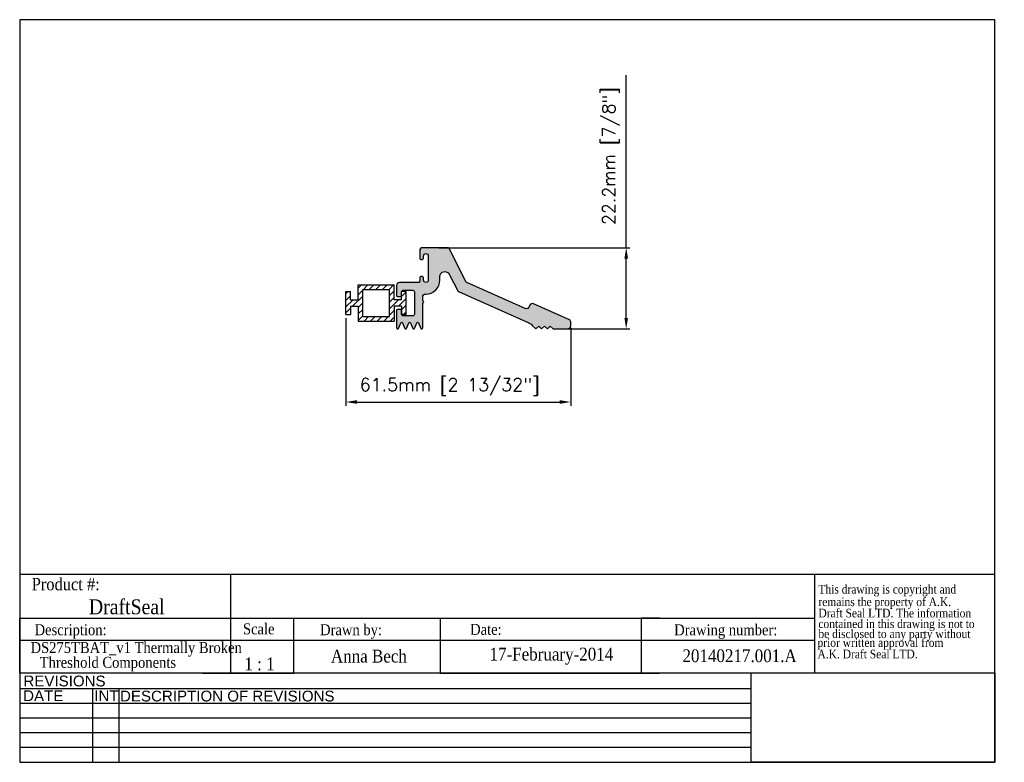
# Model space of a CAD drawing. Header units: millimetres. Extents: x 2362 to 2631, y 15 to 219.
import ezdxf
from ezdxf.enums import TextEntityAlignment as Align

# ---------------------------------------------------------------- set-up
doc = ezdxf.new("R2010")
doc.units = ezdxf.units.MM
doc.header["$MEASUREMENT"] = 0
doc.layers.add('AM_5', color=3, linetype='Continuous', lineweight=25)
doc.layers.add('BORDER', color=7, linetype='Continuous', lineweight=25)
for name, color, linetype in [('Current', 7, 'Continuous'), ('DRAWING', 7, 'Continuous'), ('FRAME', 7, 'Continuous')]:
    doc.layers.add(name, color=color, linetype=linetype)
doc.styles.add('DS GROUP', font='arial.ttf')
doc.styles.get("Standard").update_dxf_attribs({"font": 'ROMANS.SHX'})
doc.styles.add('TAG', font='GARA.TTF')
doc.dimstyles.new('AM_ISO$0', dxfattribs={"dimtxt": 1.5, "dimasz": 1.5, "dimexe": 1, "dimexo": 1, "dimgap": 1.5, "dimtad": 1, "dimdec": 0, "dimdsep": 46, "dimtxsty": 'Standard', "dimcen": 0, "dimclrd": 256, "dimclre": 256, "dimclrt": 2, "dimadec": 0, "dimazin": 2, "dimtp": 0.1, "dimtm": 0.1, "dimtfac": 0.71, "dimtdec": 0, "dimtmove": 0, "dimatfit": 3, "dimfxl": 1, "dimlwd": -1, "dimlwe": -1, "dimarcsym": 1})
picture_1 = doc.add_image_def('image1.bmp', size_in_pixel=(901, 331))

# ---------------------------------------------------------------- blocks, each defined once
blk = doc.blocks.new('A$C08671A0E')
at = {"layer": 'FRAME', "style": 'TAG'}
for s, p in [('This drawing is copyright and', (14.8, -52.3)), ('remains the property of A.K.', (14.8, -101.5)), ('Draft Seal LTD. The information', (14.8, -145.7)), ('contained in this drawing is not to  ', (14.8, -187.4)), ('be disclosed to any party without ', (14.8, -226.7)), (' prior written approval from', (0, -261.2)), (' A.K. Draft Seal LTD.', (0, -306.1))]:
    blk.add_text(s, height=33.819, dxfattribs=at).set_placement(p)
blk = doc.blocks.new('*D465')
at = {"layer": 'AM_5', "linetype": 'ByBlock', "transparency": 16777216}
for p, q in [((2451.3, 136.8), (2451.3, 112.89)), ((2512.77, 134.22), (2512.77, 112.89)), ((2454.3, 113.89), (2509.77, 113.89))]:
    blk.add_line(p, q, dxfattribs=at)
at = {"layer": 'AM_5', "transparency": 16777216}
for points in [[(2454.3, 114.39), (2454.3, 113.39), (2451.3, 113.89)], [(2509.77, 114.39), (2509.77, 113.39), (2512.77, 113.89)]]:
    blk.add_solid(points, dxfattribs=at)
at = {"layer": 'Defpoints', "color": 0, "transparency": 16777216}
for p in [(2451.3, 137.8), (2512.77, 135.22), (2512.77, 113.89)]:
    blk.add_point(p, dxfattribs=at)
at = {"layer": 'AM_5', "color": 7, "transparency": 16777216, "insert": (2479.67, 118.05), "char_height": 3.5, "attachment_point": 5}
blk.add_mtext('61.5mm [2 13/32"]', dxfattribs=at)
blk = doc.blocks.new('*D466')
at = {"layer": 'AM_5', "linetype": 'ByBlock', "transparency": 16777216}
for p, q in [((2527.96, 156.12), (2527.96, 203.29)), ((2476.73, 156.12), (2528.96, 156.12)), ((2527.96, 136.9), (2527.96, 153.12)), ((2510.98, 133.9), (2528.96, 133.9))]:
    blk.add_line(p, q, dxfattribs=at)
at = {"layer": 'AM_5', "transparency": 16777216}
for points in [[(2527.46, 153.12), (2528.46, 153.12), (2527.96, 156.12)], [(2527.46, 136.9), (2528.46, 136.9), (2527.96, 133.9)]]:
    blk.add_solid(points, dxfattribs=at)
at = {"layer": 'Defpoints', "color": 0, "transparency": 16777216}
for p in [(2475.73, 156.12), (2509.98, 133.9), (2527.96, 133.9)]:
    blk.add_point(p, dxfattribs=at)
at = {"layer": 'AM_5', "color": 7, "transparency": 16777216, "insert": (2523.8, 181.2), "char_height": 3.5, "attachment_point": 5, "rotation": 90}
blk.add_mtext('22.2mm [7/8"]', dxfattribs=at)

msp = doc.modelspace()

# ---------------------------------------------------------------- hatches: boundary and pattern name
at = {"layer": 'Current'}
msp.add_hatch(color=256, dxfattribs=at).paths.add_polyline_path([(2476.99, 148.24, -0.788336), (2479.55, 148.85), (2481.88, 144.27, 0.171831), (2482.07, 144.1), (2501.32, 135.53, -0.091887), (2502.28, 134.87), (2503.24, 133.9), (2504.03, 134.69), (2504.82, 133.9), (2505.61, 134.69), (2506.4, 133.9), (2507.19, 134.69), (2507.98, 133.9), (2511.97, 133.9, 0.414214), (2512.77, 134.7), (2512.77, 135.75, 0.296213), (2512.31, 136.47), (2502.63, 140.78, 0.414214), (2501.57, 140.37), (2501.34, 139.86, -0.414214), (2500.3, 139.46), (2484.39, 146.55, -0.171831), (2484.2, 146.72), (2479.52, 155.91, 0.282029), (2479.18, 156.12), (2472.28, 156.12, 0.414214), (2471.49, 155.33), (2471.49, 153.36, 1), (2472.51, 153.36), (2472.51, 153.85, -1), (2473.81, 153.85), (2473.81, 147.25, -1), (2472.51, 147.25), (2472.51, 147.74, 1), (2471.49, 147.74), (2471.49, 146.98, -0.414214), (2471.11, 146.6), (2465.93, 146.6, 0.414214), (2465.14, 145.81), (2465.14, 143.1, 0.414214), (2465.52, 142.72), (2466.16, 142.72, 0.414214), (2466.54, 143.1), (2466.54, 144.09, -0.414214), (2466.92, 144.47), (2469.63, 144.47, -0.414214), (2470.01, 144.09), (2470.01, 137.85, -0.414214), (2469.63, 137.47), (2466.92, 137.47, -0.414214), (2466.54, 137.85), (2466.54, 138.84, 0.414214), (2466.16, 139.22), (2465.52, 139.22, 0.414214), (2465.14, 138.84), (2465.14, 134.22), (2465.22, 134.05, 0.661886), (2465.68, 134.05), (2466.31, 135.54, -0.661886), (2466.78, 135.54), (2467.4, 134.05, 0.661886), (2467.86, 134.05), (2468.49, 135.54, -0.661886), (2468.96, 135.54), (2469.59, 134.05, 0.661886), (2470.05, 134.05), (2470.68, 135.54, -0.661886), (2471.15, 135.54), (2471.78, 134.05, 0.661886), (2472.24, 134.05), (2472.31, 134.23), (2472.31, 141.04, 1), (2472.31, 141.54), (2472.31, 142.62, -0.414214), (2473.11, 143.42), (2473.16, 143.42, 0.414214), (2476.99, 147.25)])

# ---------------------------------------------------------------- linework, layer by layer
for p, q in [((2454.61, 145.92), (2464.51, 145.92)), ((2454.61, 141.86), (2454.61, 145.92)), ((2454.61, 145), (2455.53, 145.92)), ((2456.06, 144.65), (2457.33, 145.92)), ((2457.69, 144.65), (2458.96, 145.92)), ((2459.49, 144.65), (2460.76, 145.92)), ((2461.28, 144.65), (2462.55, 145.92)), ((2463.08, 144.65), (2464.35, 145.92)), ((2464.51, 141.86), (2464.51, 145.92)), ((2451.3, 137.8), (2451.3, 144.15)), ((2451.3, 144.15), (2452.57, 144.15)), ((2451.3, 143.66), (2451.79, 144.15)), ((2451.3, 141.69), (2452.57, 142.96)), ((2452.57, 141.86), (2452.57, 144.15)), ((2453.12, 140.08), (2455.88, 142.84)), ((2454.61, 143.2), (2455.88, 144.47)), ((2455.88, 137.29), (2455.88, 144.65)), ((2455.88, 144.65), (2463.24, 144.65)), ((2463.24, 137.29), (2463.24, 144.65)), ((2463.24, 143.02), (2464.51, 144.29)), ((2466.54, 141.86), (2466.54, 144.15)), ((2467.81, 144.15), (2466.54, 144.15)), ((2466.54, 142.73), (2467.81, 144)), ((2467.81, 137.8), (2467.81, 144.15)), ((2451.3, 139.9), (2453.27, 141.86)), ((2452.57, 141.86), (2454.61, 141.86)), ((2452.57, 140.08), (2454.61, 140.08)), ((2452.57, 140.08), (2452.57, 137.8)), ((2454.61, 139.77), (2455.88, 141.04)), ((2454.61, 140.08), (2454.61, 136.02)), ((2463.24, 141.23), (2464.51, 142.5)), ((2463.24, 139.43), (2465.67, 141.86)), ((2466.54, 141.86), (2464.51, 141.86)), ((2464.51, 140.08), (2464.51, 136.02)), ((2466.54, 140.08), (2464.51, 140.08)), ((2465.69, 140.08), (2467.81, 142.21)), ((2466.54, 139.14), (2467.81, 140.41)), ((2466.54, 140.08), (2466.54, 137.8)), ((2451.3, 138.27), (2452.57, 139.54)), ((2451.3, 137.8), (2452.57, 137.8)), ((2454.61, 137.98), (2455.88, 139.25)), ((2454.61, 136.18), (2455.88, 137.45)), ((2463.24, 137.63), (2464.51, 138.9)), ((2467.81, 137.8), (2466.54, 137.8)), ((2467, 137.8), (2467.81, 138.61)), ((2454.61, 136.02), (2464.51, 136.02)), ((2455.88, 137.29), (2463.24, 137.29)), ((2456.24, 136.02), (2457.51, 137.29)), ((2458.03, 136.02), (2459.3, 137.29)), ((2459.83, 136.02), (2461.1, 137.29)), ((2461.63, 136.02), (2462.9, 137.29)), ((2463.42, 136.02), (2464.51, 137.11)), ((2362.06, 66.79), (2579.51, 66.79)), ((2419.68, 66.79), (2419.68, 54.73)), ((2579.51, 66.79), (2579.51, 39.73)), ((2362.06, 39.73), (2362.06, 54.73)), ((2362.06, 54.73), (2579.51, 54.73)), ((2362.06, 54.73), (2362.06, 49.73)), ((2362.06, 54.73), (2362.06, 48.73)), ((2362.06, 54.73), (2412.06, 54.73)), ((2419.68, 54.73), (2419.68, 39.73)), ((2437.06, 39.73), (2437.06, 54.73)), ((2437.06, 54.73), (2477.06, 54.73)), ((2477.06, 54.73), (2477.06, 39.73)), ((2537.06, 54.73), (2532.06, 54.73)), ((2532.06, 54.73), (2532.06, 39.73)), ((2362.06, 48.73), (2362.06, 50.23)), ((2362.06, 48.73), (2579.51, 48.73)), ((2362.06, 39.73), (2362.06, 42.73)), ((2412.06, 39.73), (2437.06, 39.73)), ((2477.06, 39.73), (2537.06, 39.73))]:
    msp.add_line(p, q)
at = {"layer": 'BORDER'}
for p, q in [((2362.06, 218.5), (2362.06, 15.3)), ((2628.76, 218.5), (2362.06, 218.5)), ((2628.76, 15.3), (2628.76, 218.5)), ((2579.51, 66.79), (2628.76, 66.79)), ((2628.76, 39.73), (2362.06, 39.73)), ((2562.14, 35.42), (2362.06, 35.42)), ((2381.93, 35.42), (2381.93, 15.3)), ((2389.14, 35.42), (2389.14, 15.3)), ((2562.14, 31.4), (2362.06, 31.4)), ((2562.14, 27.37), (2362.06, 27.37)), ((2562.14, 23.35), (2362.06, 23.35)), ((2562.14, 19.33), (2362.06, 19.33)), ((2362.06, 15.3), (2628.76, 15.3))]:
    msp.add_line(p, q, dxfattribs=at)
at = {"layer": 'DRAWING'}
msp.add_lwpolyline([(2465.52, 142.72), (2466.16, 142.72, 0.414214), (2466.54, 143.1), (2466.54, 144.09, -0.414214), (2466.92, 144.47), (2469.63, 144.47, -0.414214), (2470.01, 144.09), (2470.01, 137.85, -0.414214), (2469.63, 137.47), (2466.92, 137.47, -0.414214), (2466.54, 137.85), (2466.54, 138.84, 0.414214), (2466.16, 139.22), (2465.52, 139.22, 0.414214), (2465.14, 138.84), (2465.14, 134.22), (2465.22, 134.05, 0.661886), (2465.68, 134.05), (2466.31, 135.54, -0.661886), (2466.78, 135.54), (2467.4, 134.05, 0.661886), (2467.86, 134.05), (2468.49, 135.54, -0.661886), (2468.96, 135.54), (2469.59, 134.05, 0.661886), (2470.05, 134.05), (2470.68, 135.54, -0.661886), (2471.15, 135.54), (2471.78, 134.05, 0.661886), (2472.24, 134.05), (2472.31, 134.23), (2472.31, 141.04, 1), (2472.31, 141.54), (2472.31, 142.62, -0.414214), (2473.11, 143.42), (2473.16, 143.42, 0.414214), (2476.99, 147.25), (2476.99, 148.24, -0.788336), (2479.55, 148.85), (2481.88, 144.27, 0.171831), (2482.07, 144.1), (2501.32, 135.53, -0.091887), (2502.28, 134.87), (2503.24, 133.9), (2504.03, 134.69), (2504.82, 133.9), (2505.61, 134.69), (2506.4, 133.9), (2507.19, 134.69), (2507.98, 133.9), (2511.97, 133.9, 0.414214), (2512.77, 134.7), (2512.77, 135.75, 0.296213), (2512.31, 136.47), (2502.63, 140.78, 0.414214), (2501.57, 140.37), (2501.34, 139.86, -0.414214), (2500.3, 139.46), (2484.39, 146.55, -0.171831), (2484.2, 146.72), (2479.52, 155.91, 0.282029), (2479.18, 156.12), (2472.28, 156.12, 0.414214), (2471.49, 155.33), (2471.49, 153.36, 1), (2472.51, 153.36), (2472.51, 153.85, -1), (2473.81, 153.85), (2473.81, 147.25, -1), (2472.51, 147.25), (2472.51, 147.74, 1), (2471.49, 147.74), (2471.49, 146.98, -0.414214), (2471.11, 146.6), (2465.93, 146.6, 0.414214), (2465.14, 145.81), (2465.14, 143.1, 0.414214)], format="xyb", close=True, dxfattribs=at)
at = {"layer": 'FRAME', "color": 1}
for q in [(2562.14, 39.74), (2562.14, 39.73)]:
    msp.add_line((2562.14, 15.3), q, dxfattribs=at)

# ---------------------------------------------------------------- block references
at = {"xscale": 0.06987750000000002, "yscale": 0.06987750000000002, "zscale": 0.06987750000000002}
msp.add_blockref('A$C08671A0E', (2579.51, 65.14), dxfattribs=at)

# ---------------------------------------------------------------- texts
at = {"layer": 'BORDER', "attachment_point": 2, "style": 'DS GROUP'}
for s, width, insert, char_height in [('REVISIONS', 20.3868, (2374.32, 39.03), 2.953), ('DATE', 20.3868, (2368.5, 34.99), 2.953), ('INT', 20.3868, (2385.79, 34.99), 2.953), ('DESCRIPTION OF REVISIONS', 103.8609, (2418.84, 34.91), 2.9531)]:
    msp.add_mtext_dynamic_manual_height_columns(s, width=width, gutter_width=7.5, heights=[0], dxfattribs=dict(at, insert=insert, char_height=char_height))
at = {"layer": 'FRAME', "style": 'TAG'}
for s, height, p in [('Product #:', 3.382, (2374.65, 64.13)), ('DraftSeal', 4.069, (2391.34, 57.98)), ('Description:', 3, (2375.98, 51.11)), ('Drawn by:', 3, (2452.69, 51.18)), ('Date:', 3, (2489.58, 51.66)), ('Drawing number:', 3, (2555.2, 51.15)), ('Anna Bech', 3.5, (2457.58, 44.44)), ('17-February-2014', 3.5, (2507.5, 44.44)), ('20140217.001.A', 3.5, (2558.98, 44.45)), ('1 : 1', 3.5, (2427.65, 42.21))]:
    msp.add_text(s, height=height, dxfattribs=at).set_placement(p, align=Align.MIDDLE)
msp.add_text('Scale', height=3, dxfattribs=at).set_placement((2423.13, 50.32))
for s, p in [('DS275TBAT_v1 Thermally Broken', (2393.92, 45.21)), ('Threshold Components', (2386.18, 41.16))]:
    msp.add_text(s, height=3, dxfattribs=at).set_placement(p, align=Align.CENTER)

# ---------------------------------------------------------------- dimensions: what is measured, and where the dimension line sits
at = {"layer": 'AM_5'}
dim = msp.add_linear_dim(base=(2527.96, 133.9), p1=(2475.73, 156.12), p2=(2509.98, 133.9), angle=90, dimstyle='AM_ISO$0', override={"dimtxt": 3.5, "dimasz": 3, "dimdec": 1, "dimpost": '<>mm', "dimclrt": 7}, dxfattribs=at)
dim.commit()
dim.dimension.update_dxf_attribs({"geometry": '*D466', "text_midpoint": (2527.96, 181.2), "dimtype": 160})
dim = msp.add_linear_dim(base=(2512.77, 113.89), p1=(2451.3, 137.8), p2=(2512.77, 135.22), dimstyle='AM_ISO$0', override={"dimtxt": 3.5, "dimasz": 3, "dimdec": 1, "dimpost": '<>mm', "dimclrt": 7}, dxfattribs=at)
dim.commit()
dim.dimension.update_dxf_attribs({"geometry": '*D465', "text_midpoint": (2479.67, 113.89), "dimtype": 160})

# ---------------------------------------------------------------- pictures from other files: only their frames are drawn
image = msp.add_image(picture_1, insert=(2562.14, 15.3), size_in_units=(66.62, 24.47))
image.dxf.flags = 7

doc.saveas('drawing.dxf')
